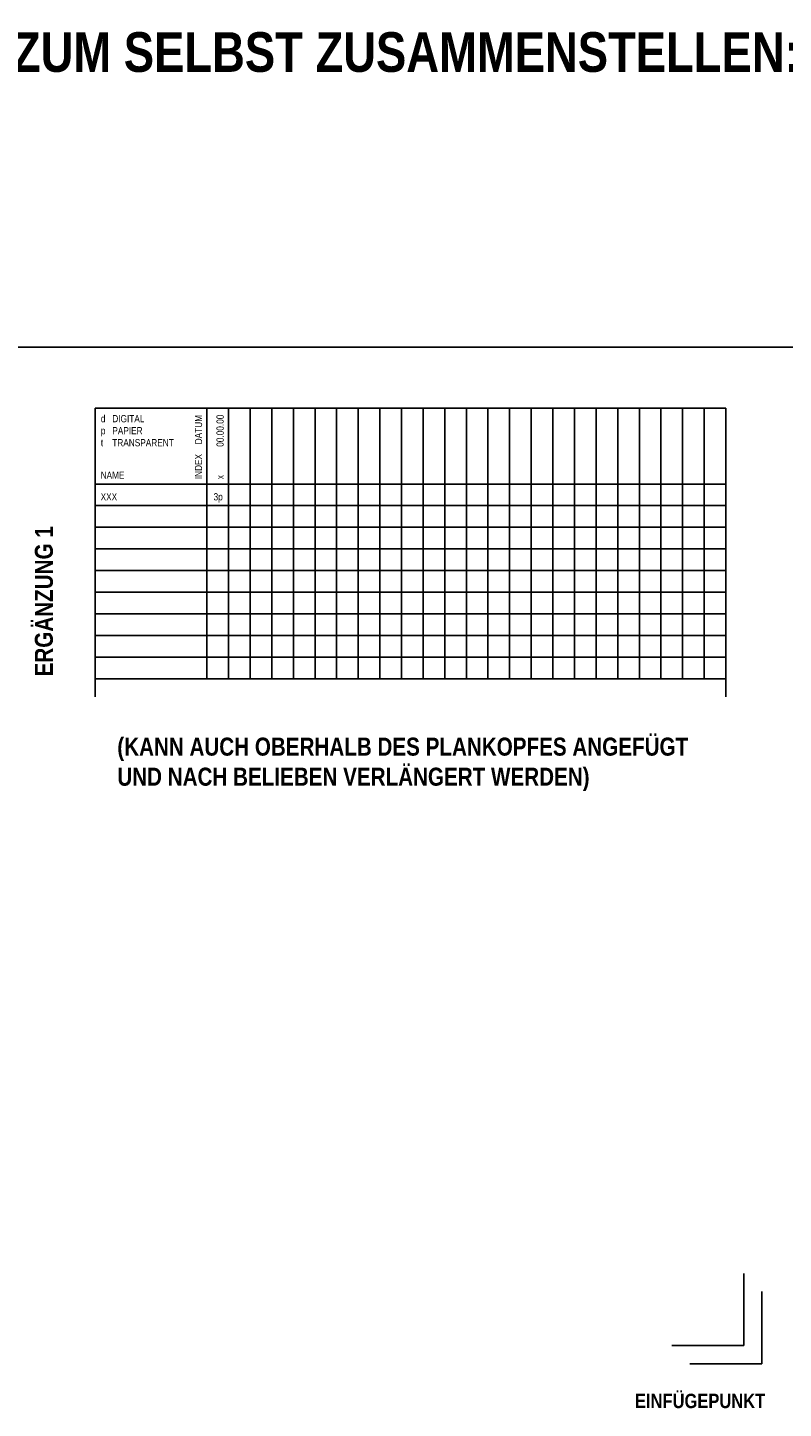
# Paper-space layout 'UBA-M Plankopf AFU-Bau' of a CAD drawing. Extents: x -92 to 1040, y -106 to 766.
# Tile 2 of 6: x 116 to 325, y -106 to 277. Entities that reach past the tile are written whole.
import ezdxf

# ---------------------------------------------------------------- set-up
doc = ezdxf.new("R2010")
doc.units = 0
doc.header["$LTSCALE"] = 0.05
doc.layers.add('Z_01_HILFSLINIE', color=9, linetype='Continuous', plot=False)
doc.layers.add('Z_06_PLANKOPF', color=183, linetype='Continuous', lineweight=25)
doc.layers.add('Z_08_PLANBESCHRIFT', color=183, linetype='Continuous')
doc.styles.add('Plankopf Inh groß', font='ARIALNB.TTF', dxfattribs={"height": 4})
doc.styles.add('Plankopf Überschriften', font='ARIALN.TTF', dxfattribs={"height": 2})

psp = doc.layouts.new('UBA-M Plankopf AFU-Bau')

# ---------------------------------------------------------------- linework, layer by layer
at = {"layer": 'Z_01_HILFSLINIE'}
for p, q in [((314.5, -88.12), (314.5, -68.12)), ((319.5, -93.12), (319.5, -73.12)), ((314.5, -88.12), (294.5, -88.12)), ((319.5, -93.12), (299.5, -93.12))]:
    psp.add_line(p, q, dxfattribs=at)
at = {"layer": 'Z_06_PLANKOPF'}
for p, q in [((309.5, 171.88), (134.5, 171.88)), ((134.5, 171.88), (134.5, 91.88)), ((165.5, 171.88), (165.5, 96.88)), ((171.5, 171.88), (171.5, 96.88)), ((177.5, 171.88), (177.5, 96.88)), ((183.5, 171.88), (183.5, 96.88)), ((189.5, 171.88), (189.5, 96.88)), ((195.5, 171.88), (195.5, 96.88)), ((201.5, 171.88), (201.5, 96.88)), ((207.5, 171.88), (207.5, 96.88)), ((213.5, 171.88), (213.5, 96.88)), ((219.5, 171.88), (219.5, 96.88)), ((225.5, 171.88), (225.5, 96.88)), ((231.5, 171.88), (231.5, 96.88)), ((237.5, 171.88), (237.5, 96.88)), ((243.5, 171.88), (243.5, 96.88)), ((249.5, 171.88), (249.5, 96.88)), ((255.5, 171.88), (255.5, 96.88)), ((261.5, 171.88), (261.5, 96.88)), ((267.5, 171.88), (267.5, 96.88)), ((273.5, 171.88), (273.5, 96.88)), ((279.5, 171.88), (279.5, 96.88)), ((285.5, 171.88), (285.5, 96.88)), ((291.5, 171.88), (291.5, 96.88)), ((297.5, 171.88), (297.5, 96.88)), ((303.5, 171.88), (303.5, 96.88)), ((309.5, 171.88), (309.5, 91.88)), ((134.5, 150.88), (309.5, 150.88)), ((134.5, 144.88), (309.5, 144.88)), ((134.5, 138.88), (309.5, 138.88)), ((134.5, 132.88), (309.5, 132.88)), ((134.5, 126.88), (309.5, 126.88)), ((134.5, 120.88), (309.5, 120.88)), ((134.5, 114.88), (309.5, 114.88)), ((134.5, 108.88), (309.5, 108.88)), ((134.5, 102.88), (309.5, 102.88)), ((134.5, 96.88), (309.5, 96.88))]:
    psp.add_line(p, q, dxfattribs=at)
at = {"layer": 'Z_08_PLANBESCHRIFT'}
psp.add_line((109.5, 188.88), (814.5, 188.88), dxfattribs=at)

# ---------------------------------------------------------------- texts
at = {"layer": 'Z_01_HILFSLINIE', "insert": (284.29, -101.45), "char_height": 4, "attachment_point": 1, "style": 'Plankopf Inh groß'}
psp.add_mtext('EINFÜGEPUNKT', dxfattribs=at)
at = {"layer": 'Z_06_PLANKOPF', "style": 'Plankopf Überschriften'}
for s, p in [('DATUM', (164.16, 161.9)), ('00.00.00', (170.16, 161.21)), ('INDEX', (164.16, 152.22)), ('x', (170.16, 152.22))]:
    psp.add_text(s, height=2, rotation=90, dxfattribs=at).set_placement(p)
for s, p in [('NAME', (136.01, 152.34)), ('XXX', (136.01, 146.34)), ('3p', (167.35, 146.34))]:
    psp.add_text(s, height=2, dxfattribs=at).set_placement(p)
at = {"layer": 'Z_06_PLANKOPF', "insert": (136.06, 170.01), "char_height": 2, "attachment_point": 1, "style": 'Plankopf Überschriften'}
psp.add_mtext('d   DIGITAL\\Pp   PAPIER\\Pt    TRANSPARENT', dxfattribs=at)
at = {"layer": 'Z_08_PLANBESCHRIFT', "insert": (-75.19, 276.21), "char_height": 11, "attachment_point": 1, "style": 'Plankopf Inh groß'}
psp.add_mtext('PLANKOPF DIN A4 (AFU-BAU) ZUM SELBST ZUSAMMENSTELLEN:', dxfattribs=at)
at = {"layer": 'Z_08_PLANBESCHRIFT', "insert": (117.76, 97.52), "char_height": 5, "attachment_point": 1, "rotation": 90, "style": 'Plankopf Inh groß'}
psp.add_mtext('ERGÄNZUNG 1', dxfattribs=at)
at = {"layer": 'Z_08_PLANBESCHRIFT', "insert": (140.64, 80.54), "char_height": 5, "width": 170, "attachment_point": 1, "style": 'Plankopf Inh groß'}
psp.add_mtext('(KANN AUCH OBERHALB DES PLANKOPFES ANGEFÜGT UND NACH BELIEBEN VERLÄNGERT WERDEN)', dxfattribs=at)

doc.saveas('drawing.dxf')
